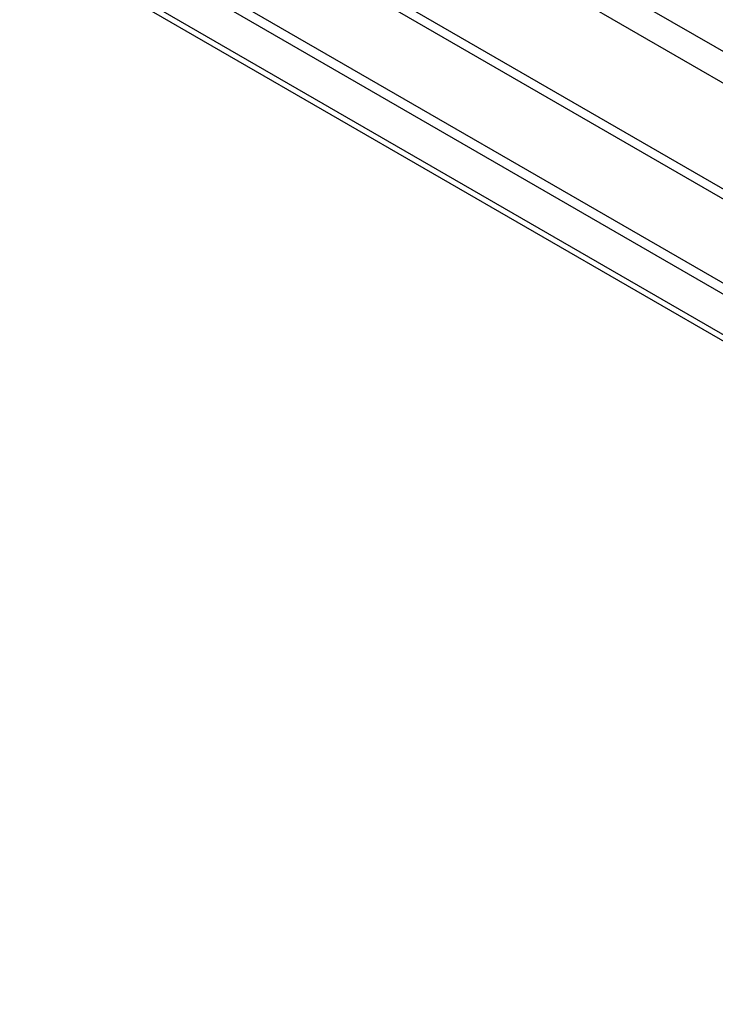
# Model space of a CAD drawing. Header units: inches. Extents: x 11 to 197, y 14 to 125.
# Tile 80 of 82: x 179.53 to 183.11, y 87.06 to 92.12. Entities that reach past the tile are written whole.
import ezdxf

# ---------------------------------------------------------------- set-up
doc = ezdxf.new("R2010")
doc.units = ezdxf.units.IN
doc.header["$MEASUREMENT"] = 0
doc.layers.add('Visible Edges(ANSI)', color=7, linetype='Continuous', lineweight=25)
doc.layers.add('Visible Tangent Edges(ANSI)', color=7, linetype='Continuous', lineweight=25)

msp = doc.modelspace()

# ---------------------------------------------------------------- linework, layer by layer
at = {"layer": 'Visible Edges(ANSI)'}
for p, q in [((168.9307, 98.9207), (189.1417, 87.2519)), ((168.9787, 98.9485), (189.1898, 87.2796)), ((189.0558, 87.0595), (169.0575, 98.6055))]:
    msp.add_line(p, q, dxfattribs=at)
at = {"layer": 'Visible Tangent Edges(ANSI)'}
for p, q in [((190.2907, 87.8354), (169.2175, 100.002)), ((169.1475, 99.8807), (190.2207, 87.7141)), ((189.7482, 87.4413), (169.6199, 99.0624)), ((189.5629, 87.4977), (169.7613, 98.9301)), ((168.972, 98.6884), (189.1003, 87.0673))]:
    msp.add_line(p, q, dxfattribs=at)

doc.saveas('drawing.dxf')
